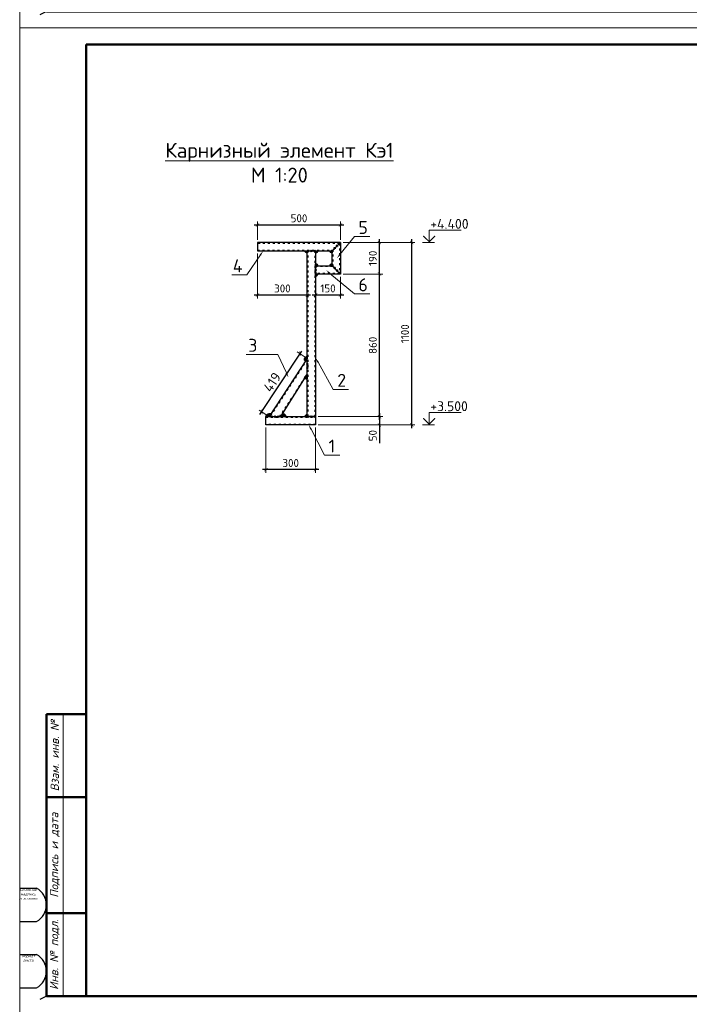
# Model space of a CAD drawing. Header units: millimetres. Extents: x 2842173 to 10151342, y -218675 to 375325.
# Tile 4 of 107: x 2928478 to 2948657, y -188725 to -159025. Entities that reach past the tile are written whole.
import ezdxf
from ezdxf import colors
from ezdxf.entities.mleader import LeaderData, LeaderLine
from ezdxf.math import Vec2, Vec3

# ---------------------------------------------------------------- set-up
doc = ezdxf.new("R2010")
doc.units = ezdxf.units.MM
doc.linetypes.add('ACAD_ISO03W100', pattern=[30, 12, -18])
doc.layers.get('Defpoints').update_dxf_attribs({"color": 255})
doc.layers.add('0_Текст', color=175, linetype='Continuous', lineweight=20)
doc.layers.add('РАЗМЕР', color=180, linetype='Continuous', lineweight=13)
doc.layers.add('CS_UNPLOTTED', color=171, linetype='Continuous', plot=False)
doc.styles.add('ISO_1.0', font='isocpeui.ttf')
doc.styles.add('ГОСТ300', font='isocpeur.ttf')
doc.dimstyles.new('ГОСТ 20', dxfattribs={"dimtxt": 300, "dimasz": 100, "dimexe": 100, "dimexo": 80, "dimgap": 80, "dimtad": 1, "dimdec": 0, "dimlfac": 0.2, "dimtxsty": 'ГОСТ300', "dimblk": 'ARCHTICK', "dimcen": 50, "dimdle": 100, "dimadec": 0, "dimazin": 0, "dimtfac": 1, "dimtdec": 0, "dimtmove": 0, "dimatfit": 3, "dimldrblk": 'ARCHTICK', "dimfxl": 1, "dimlwe": 9, "dimarcsym": 0})

# ---------------------------------------------------------------- blocks, each defined once
blk = doc.blocks.new('_ArchTick')
at = {"color": 0, "linetype": 'ByBlock', "const_width": 0.15}
blk.add_lwpolyline([(-0.5, -0.5), (0.5, 0.5)], dxfattribs=at)
blk = doc.blocks.new('*D376')
at = {"color": 0, "lineweight": -2, "transparency": 16777216}
blk.add_line((2939319.280542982, -171097.6649658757), (2939319.280542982, -166597.664965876), dxfattribs=at)
at = {"color": 0, "lineweight": 9, "transparency": 16777216}
for p, q in [((2938225.09105523, -166697.664965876), (2939419.280542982, -166697.664965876)), ((2937475.09105523, -170997.6649658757), (2939419.280542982, -170997.6649658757))]:
    blk.add_line(p, q, dxfattribs=at)
at = {"layer": 'Defpoints', "color": 0, "transparency": 16777216}
for p in [(2938145.09105523, -166697.664965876), (2939319.280542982, -166697.664965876), (2937395.09105523, -170997.6649658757)]:
    blk.add_point(p, dxfattribs=at)
at = {"color": 0, "lineweight": -2, "transparency": 16777216, "xscale": 100, "yscale": 100, "zscale": 100}
for p, rotation in [((2939319.280542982, -166697.664965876), 90), ((2939319.280542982, -170997.6649658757), 270)]:
    blk.add_blockref('_ArchTick', p, dxfattribs=dict(at, rotation=rotation))
at = {"color": 0, "transparency": 16777216, "insert": (2939119.280542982, -168847.6649658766), "char_height": 240, "attachment_point": 5, "rotation": 90, "style": 'ГОСТ300'}
blk.add_mtext('860', dxfattribs=at)
blk = doc.blocks.new('*D377')
at = {"color": 0, "lineweight": 9, "transparency": 16777216}
for p, q in [((2937725.09105523, -170997.6649658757), (2939419.28054296, -170997.6649658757)), ((2937475.09105523, -171247.6649658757), (2939419.28054296, -171247.6649658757))]:
    blk.add_line(p, q, dxfattribs=at)
at = {"color": 0, "lineweight": -2, "transparency": 16777216}
for p, q in [((2939319.28054296, -170897.6649658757), (2939319.28054296, -171247.6649658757)), ((2939319.28054296, -171247.6649658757), (2939319.28054296, -171795.6649658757))]:
    blk.add_line(p, q, dxfattribs=at)
at = {"layer": 'Defpoints', "color": 0, "transparency": 16777216}
for p in [(2937645.09105523, -170997.6649658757), (2937395.09105523, -171247.6649658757), (2939319.28054296, -171247.6649658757)]:
    blk.add_point(p, dxfattribs=at)
at = {"color": 0, "lineweight": -2, "transparency": 16777216, "xscale": 100, "yscale": 100, "zscale": 100}
for p, rotation in [((2939319.28054296, -170997.6649658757), 90), ((2939319.28054296, -171247.6649658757), 270)]:
    blk.add_blockref('_ArchTick', p, dxfattribs=dict(at, rotation=rotation))
at = {"color": 0, "transparency": 16777216, "insert": (2939119.280542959, -171571.6649658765), "char_height": 240, "attachment_point": 5, "rotation": 90, "style": 'ГОСТ300'}
blk.add_mtext('50', dxfattribs=at)
blk = doc.blocks.new('*D378')
at = {"color": 0, "lineweight": 9, "transparency": 16777216}
for p, q in [((2935645.091055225, -165667.6649658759), (2935645.091055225, -165116.0875092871)), ((2938145.091055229, -165667.6649658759), (2938145.091055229, -165116.0875092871))]:
    blk.add_line(p, q, dxfattribs=at)
at = {"color": 0, "lineweight": -2, "transparency": 16777216}
blk.add_line((2935545.091055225, -165216.0875092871), (2938245.091055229, -165216.0875092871), dxfattribs=at)
at = {"layer": 'Defpoints', "color": 0, "transparency": 16777216}
for p in [(2938145.091055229, -165216.0875092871), (2935645.091055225, -165747.6649658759), (2938145.091055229, -165747.6649658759)]:
    blk.add_point(p, dxfattribs=at)
at = {"color": 0, "lineweight": -2, "transparency": 16777216, "xscale": 100, "yscale": 100, "zscale": 100, "rotation": 180}
blk.add_blockref('_ArchTick', (2935645.091055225, -165216.0875092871), dxfattribs=at)
at = {"color": 0, "lineweight": -2, "transparency": 16777216, "xscale": 100, "yscale": 100, "zscale": 100}
blk.add_blockref('_ArchTick', (2938145.091055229, -165216.0875092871), dxfattribs=at)
at = {"color": 0, "transparency": 16777216, "insert": (2936895.091055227, -165016.0875092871), "char_height": 240, "attachment_point": 5, "style": 'ГОСТ300'}
blk.add_mtext('500', dxfattribs=at)
blk = doc.blocks.new('*D379')
at = {"color": 0, "lineweight": 9, "transparency": 16777216}
for p, q in [((2935894.513072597, -171327.6649658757), (2935894.513072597, -172697.353853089)), ((2937395.091055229, -171327.6649658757), (2937395.091055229, -172697.353853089))]:
    blk.add_line(p, q, dxfattribs=at)
at = {"color": 0, "lineweight": -2, "transparency": 16777216}
blk.add_line((2937495.091055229, -172597.353853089), (2935794.513072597, -172597.353853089), dxfattribs=at)
at = {"layer": 'Defpoints', "color": 0, "transparency": 16777216}
for p in [(2935894.513072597, -171247.6649658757), (2937395.091055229, -171247.6649658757), (2935894.513072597, -172597.353853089)]:
    blk.add_point(p, dxfattribs=at)
at = {"color": 0, "lineweight": -2, "transparency": 16777216, "xscale": 100, "yscale": 100, "zscale": 100, "rotation": 180}
blk.add_blockref('_ArchTick', (2935894.513072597, -172597.353853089), dxfattribs=at)
at = {"color": 0, "lineweight": -2, "transparency": 16777216, "xscale": 100, "yscale": 100, "zscale": 100}
blk.add_blockref('_ArchTick', (2937395.091055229, -172597.353853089), dxfattribs=at)
at = {"color": 0, "transparency": 16777216, "insert": (2936644.802063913, -172397.353853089), "char_height": 240, "attachment_point": 5, "style": 'ГОСТ300'}
blk.add_mtext('300', dxfattribs=at)
blk = doc.blocks.new('*D380')
at = {"color": 0, "lineweight": 9, "transparency": 16777216}
for p, q in [((2937395.091055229, -166777.6649658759), (2937395.091055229, -167431.3233410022)), ((2938145.091055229, -166777.6649658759), (2938145.091055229, -167431.3233410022))]:
    blk.add_line(p, q, dxfattribs=at)
at = {"color": 0, "lineweight": -2, "transparency": 16777216}
blk.add_line((2938245.091055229, -167331.3233410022), (2937295.091055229, -167331.3233410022), dxfattribs=at)
at = {"layer": 'Defpoints', "color": 0, "transparency": 16777216}
for p in [(2937395.091055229, -166697.6649658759), (2938145.091055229, -166697.6649658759), (2937395.091055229, -167331.3233410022)]:
    blk.add_point(p, dxfattribs=at)
at = {"color": 0, "lineweight": -2, "transparency": 16777216, "xscale": 100, "yscale": 100, "zscale": 100, "rotation": 180}
blk.add_blockref('_ArchTick', (2937395.091055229, -167331.3233410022), dxfattribs=at)
at = {"color": 0, "lineweight": -2, "transparency": 16777216, "xscale": 100, "yscale": 100, "zscale": 100}
blk.add_blockref('_ArchTick', (2938145.091055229, -167331.3233410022), dxfattribs=at)
at = {"color": 0, "transparency": 16777216, "insert": (2937770.091055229, -167131.3233410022), "char_height": 240, "attachment_point": 5, "style": 'ГОСТ300'}
blk.add_mtext('150', dxfattribs=at)
blk = doc.blocks.new('*D381')
at = {"color": 0, "lineweight": -2, "transparency": 16777216}
blk.add_line((2939319.280542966, -166797.664965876), (2939319.280542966, -165647.664965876), dxfattribs=at)
at = {"color": 0, "lineweight": 9, "transparency": 16777216}
for p, q in [((2938225.09105523, -165747.664965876), (2939419.280542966, -165747.664965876)), ((2938225.09105523, -166697.664965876), (2939419.280542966, -166697.664965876))]:
    blk.add_line(p, q, dxfattribs=at)
at = {"layer": 'Defpoints', "color": 0, "transparency": 16777216}
for p in [(2938145.09105523, -165747.664965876), (2939319.280542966, -165747.664965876), (2938145.09105523, -166697.664965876)]:
    blk.add_point(p, dxfattribs=at)
at = {"color": 0, "lineweight": -2, "transparency": 16777216, "xscale": 100, "yscale": 100, "zscale": 100}
for p, rotation in [((2939319.280542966, -165747.664965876), 90), ((2939319.280542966, -166697.664965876), 270)]:
    blk.add_blockref('_ArchTick', p, dxfattribs=dict(at, rotation=rotation))
at = {"color": 0, "transparency": 16777216, "insert": (2939119.280542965, -166222.6649658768), "char_height": 240, "attachment_point": 5, "rotation": 90, "style": 'ГОСТ300'}
blk.add_mtext('190', dxfattribs=at)
blk = doc.blocks.new('*D382')
at = {"color": 0, "lineweight": -2, "transparency": 16777216}
blk.add_line((2940289.016493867, -165647.6649658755), (2940289.016493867, -171347.6649658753), dxfattribs=at)
at = {"color": 0, "lineweight": 9, "transparency": 16777216}
for p, q in [((2939399.28054276, -165747.6649658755), (2940389.016493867, -165747.6649658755)), ((2939399.28054276, -171247.6649658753), (2940389.016493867, -171247.6649658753))]:
    blk.add_line(p, q, dxfattribs=at)
at = {"layer": 'Defpoints', "color": 0, "transparency": 16777216}
for p in [(2939319.28054276, -165747.6649658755), (2939319.28054276, -171247.6649658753), (2940289.016493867, -171247.6649658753)]:
    blk.add_point(p, dxfattribs=at)
at = {"color": 0, "lineweight": -2, "transparency": 16777216, "xscale": 100, "yscale": 100, "zscale": 100}
for p, rotation in [((2940289.016493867, -165747.6649658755), 90), ((2940289.016493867, -171247.6649658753), 270)]:
    blk.add_blockref('_ArchTick', p, dxfattribs=dict(at, rotation=rotation))
at = {"color": 0, "transparency": 16777216, "insert": (2940089.016493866, -168497.6649658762), "char_height": 240, "attachment_point": 5, "rotation": 90, "style": 'ГОСТ300'}
blk.add_mtext('1100', dxfattribs=at)
blk = doc.blocks.new('*U374')
at = {"color": 0, "linetype": 'ByBlock', "lineweight": -2}
for p, q in [((0, 0), (-1.4210854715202e-14, -56.5685424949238)), ((28.28427124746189, -28.28427124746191), (-28.28427124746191, -28.2842712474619)), ((85.52284749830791, -85.52284749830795), (28.95430500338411, -85.52284749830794)), ((57.23857625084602, -57.23857625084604), (57.238576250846, -113.8071187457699)), ((142.7614237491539, -142.761423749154), (86.19288125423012, -142.761423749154)), ((114.477152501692, -114.4771525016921), (114.477152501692, -171.0456949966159)), ((199.9999999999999, -200.0000000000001), (143.4314575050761, -200)), ((171.715728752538, -171.7157287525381), (171.715728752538, -228.284271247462))]:
    blk.add_line(p, q, dxfattribs=at)
blk = doc.blocks.new('*U375')
at = {"color": 0, "linetype": 'ByBlock', "lineweight": -2}
for p, q in [((0, 0), (40, 40)), ((40, 0), (2.449293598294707e-15, 40)), ((80, 0), (120, 40)), ((120, 0), (80, 40)), ((160, 0), (200, 40)), ((200, 0), (160, 40))]:
    blk.add_line(p, q, dxfattribs=at)
blk = doc.blocks.new('*D383')
at = {"color": 0, "lineweight": 9, "transparency": 16777216}
for p, q in [((2935645.091055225, -166077.6649658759), (2935645.091055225, -167431.3233410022)), ((2937145.091055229, -166077.6649658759), (2937145.091055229, -167431.3233410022))]:
    blk.add_line(p, q, dxfattribs=at)
at = {"color": 0, "lineweight": -2, "transparency": 16777216}
blk.add_line((2937245.091055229, -167331.3233410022), (2935545.091055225, -167331.3233410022), dxfattribs=at)
at = {"layer": 'Defpoints', "color": 0, "transparency": 16777216}
for p in [(2935645.091055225, -165997.6649658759), (2937145.091055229, -165997.6649658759), (2935645.091055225, -167331.3233410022)]:
    blk.add_point(p, dxfattribs=at)
at = {"color": 0, "lineweight": -2, "transparency": 16777216, "xscale": 100, "yscale": 100, "zscale": 100, "rotation": 180}
blk.add_blockref('_ArchTick', (2935645.091055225, -167331.3233410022), dxfattribs=at)
at = {"color": 0, "lineweight": -2, "transparency": 16777216, "xscale": 100, "yscale": 100, "zscale": 100}
blk.add_blockref('_ArchTick', (2937145.091055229, -167331.3233410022), dxfattribs=at)
at = {"color": 0, "transparency": 16777216, "insert": (2936395.091055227, -167131.3233410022), "char_height": 240, "attachment_point": 5, "style": 'ГОСТ300'}
blk.add_mtext('300', dxfattribs=at)
blk = doc.blocks.new('*D384')
at = {"color": 0, "lineweight": -2, "transparency": 16777216}
blk.add_line((2935718.915757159, -170937.9624783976), (2936982.826433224, -169020.1120884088), dxfattribs=at)
at = {"color": 0, "lineweight": 9, "transparency": 16777216}
for p, q in [((2937078.292365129, -169202.7893179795), (2936844.300591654, -169048.5829720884)), ((2935924.436646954, -170953.6429827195), (2935690.444873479, -170799.4366368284))]:
    blk.add_line(p, q, dxfattribs=at)
at = {"layer": 'Defpoints', "color": 0, "transparency": 16777216}
for p in [(2936927.798954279, -169103.6104510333), (2937145.091055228, -169246.8113011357, -10.83995564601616), (2935991.235337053, -170997.6649658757, -10.83995564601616)]:
    blk.add_point(p, dxfattribs=at)
at = {"color": 0, "lineweight": -2, "transparency": 16777216, "xscale": 100, "yscale": 100, "zscale": 100}
for p, rotation in [((2936927.798954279, -169103.6104510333), 56.61413328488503), ((2935773.943236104, -170854.4641157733), 236.614133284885)]:
    blk.add_blockref('_ArchTick', p, dxfattribs=dict(at, rotation=rotation))
at = {"color": 0, "transparency": 16777216, "insert": (2936088.618280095, -169959.0051218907), "char_height": 300, "attachment_point": 5, "rotation": 56.614133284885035, "style": 'ГОСТ300'}
blk.add_mtext('419', dxfattribs=at)
blk = doc.blocks.new('*U20')
at = {"lineweight": 9}
for p, q in [((-20, -5), (-20, 292)), ((-20, 292), (400, 292)), ((400, -5), (-20, -5))]:
    blk.add_line(p, q, dxfattribs=at)
at = {"lineweight": 50}
for p, q in [((0, 0), (0, 287)), ((0, 287), (395, 287)), ((0, 85), (-12, 85)), ((-12, 0), (-12, 85)), ((0, 60), (-12, 60)), ((0, 25), (-12, 25)), ((0, 0), (-12, 0)), ((395, 0), (0, 0))]:
    blk.add_line(p, q, dxfattribs=at)
at = {"lineweight": 20}
blk.add_line((-7, 85), (-7, 0), dxfattribs=at)
at = {"layer": 'CS_UNPLOTTED'}
for p, q in [((-20, 32.5), (-15, 32.5)), ((-20, 22.5), (-15, 22.5)), ((-20, 12.5), (-15, 12.5)), ((-20, 2.5), (-15, 2.5)), ((-12, 0), (-14, -1))]:
    blk.add_line(p, q, dxfattribs=at)
for centre in [(-17.66498038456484, 27.5), (-17.66498038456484, 7.5)]:
    blk.add_arc(centre, 5.665873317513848, 298.057440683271, 61.942559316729, dxfattribs=at)
at = {"layer": '0_Текст', "char_height": 2.5, "attachment_point": 5, "rotation": 90, "style": 'ISO_1.0'}
for s, insert, width in [('Взам. инв. №', (-9.5, 72.5), 24.99999999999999), ('Подпись и дата', (-9.5, 42.5), 35), ('Инв. № подл.', (-9.5, 12.5), 24.99999999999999)]:
    blk.add_mtext(s, dxfattribs=dict(at, insert=insert, width=width))
at = {"layer": 'CS_UNPLOTTED', "char_height": 0.8, "width": 4.999999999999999, "attachment_point": 2, "style": 'ISO_1.0'}
for s, insert in [('Основная надпись \\Pи штампы', (-17.5, 32.5)), ('Формат листа', (-17.5, 12.5))]:
    blk.add_mtext(s, dxfattribs=dict(at, insert=insert))

msp = doc.modelspace()

# ---------------------------------------------------------------- hatches: boundary and pattern name
h = msp.add_hatch(color=256)
edge = h.paths.add_edge_path()
edge.add_line((2937145.091055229, -166010.1649658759), (2937145.091055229, -166060.1649658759))
edge.add_arc((2937139.459927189, -166003.296093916), 57.14698768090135, 174.3450337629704, 275.6549662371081, ccw=False)
edge.add_line((2937082.591055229, -165997.6649658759), (2937132.591055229, -165997.6649658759))
edge.add_line((2937132.591055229, -165997.6649658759), (2937145.091055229, -166010.1649658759))
h = msp.add_hatch(color=256)
edge = h.paths.add_edge_path()
edge.add_line((2937407.591055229, -165997.6649658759), (2937457.591055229, -165997.6649658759))
edge.add_arc((2937400.722183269, -166003.296093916), 57.14698768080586, -95.65496623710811, 5.654966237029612, ccw=False)
edge.add_line((2937395.091055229, -166060.1649658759), (2937395.091055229, -166010.1649658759))
edge.add_line((2937395.091055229, -166010.1649658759), (2937407.591055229, -165997.6649658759))
h = msp.add_hatch(color=256)
edge = h.paths.add_edge_path()
edge.add_line((2937895.091055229, -166010.1649658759), (2937895.091055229, -166060.1649658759))
edge.add_arc((2937889.459927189, -166003.296093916), 57.14698768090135, 174.3450337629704, 275.6549662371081, ccw=False)
edge.add_line((2937832.591055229, -165997.6649658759), (2937882.591055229, -165997.6649658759))
edge.add_line((2937882.591055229, -165997.6649658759), (2937895.091055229, -166010.1649658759))
h = msp.add_hatch(color=256)
edge = h.paths.add_edge_path()
edge.add_line((2937395.091055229, -166435.1649658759), (2937395.091055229, -166385.1649658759))
edge.add_arc((2937400.722183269, -166442.0338378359), 57.14698768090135, -5.654966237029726, 95.65496623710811, ccw=False)
edge.add_line((2937457.591055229, -166447.6649658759), (2937407.591055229, -166447.6649658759))
edge.add_line((2937407.591055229, -166447.6649658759), (2937395.091055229, -166435.1649658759))
h = msp.add_hatch(color=256)
edge = h.paths.add_edge_path()
edge.add_line((2937882.591055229, -166447.6649658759), (2937832.591055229, -166447.6649658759))
edge.add_arc((2937889.459927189, -166442.0338378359), 57.14698768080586, 84.34503376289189, 185.6549662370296, ccw=False)
edge.add_line((2937895.091055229, -166385.1649658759), (2937895.091055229, -166435.1649658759))
edge.add_line((2937895.091055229, -166435.1649658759), (2937882.591055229, -166447.6649658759))
h = msp.add_hatch(color=256)
edge = h.paths.add_edge_path()
edge.add_line((2937407.591055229, -166697.6649658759), (2937457.591055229, -166697.6649658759))
edge.add_arc((2937400.722183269, -166703.296093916), 57.14698768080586, -95.65496623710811, 5.654966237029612, ccw=False)
edge.add_line((2937395.091055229, -166760.1649658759), (2937395.091055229, -166710.1649658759))
edge.add_line((2937395.091055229, -166710.1649658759), (2937407.591055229, -166697.6649658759))
h = msp.add_hatch(color=256)
edge = h.paths.add_edge_path()
edge.add_line((2937132.591055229, -169259.3113011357), (2937075.757562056, -169316.1447943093))
edge.add_arc((2937148.116769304, -169266.8201205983), 87.57156108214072, 91.98003959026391, 214.2808498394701, ccw=False)
edge.add_line((2937145.091055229, -169179.3008463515), (2937145.091055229, -169246.8113011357))
edge.add_line((2937145.091055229, -169246.8113011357), (2937132.591055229, -169259.3113011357))
h = msp.add_hatch(color=256)
edge = h.paths.add_edge_path()
edge.add_line((2937145.091055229, -169729.7289838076), (2937145.091055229, -169862.668009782))
edge.add_arc((2937125.476554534, -169810.670927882), 55.57360131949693, 173.710349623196, 290.6676343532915, ccw=False)
edge.add_line((2937070.237463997, -169804.5825750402), (2937145.091055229, -169729.7289838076))
h = msp.add_hatch(color=256)
edge = h.paths.add_edge_path()
edge.add_line((2935991.235337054, -170997.6649658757), (2935896.186419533, -170997.6649658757))
edge.add_arc((2936018.363085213, -171028.9441396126), 126.1171056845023, 64.11546056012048, 165.6398064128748, ccw=False)
edge.add_line((2936073.420647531, -170915.4796553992), (2935991.235337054, -170997.6649658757))
h = msp.add_hatch(color=256)
edge = h.paths.add_edge_path()
edge.add_line((2936344.788727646, -170997.6649658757), (2936499.261076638, -170997.6649658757))
edge.add_arc((2936424.182796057, -170991.5630067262), 75.32583965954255, 355.3535198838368, 448.4732254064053)
edge.add_line((2936426.189784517, -170916.2639090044), (2936344.788727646, -170997.6649658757))
h = msp.add_hatch(color=256)
edge = h.paths.add_edge_path()
edge.add_line((2937132.591055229, -170997.6649658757), (2937082.591055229, -170997.6649658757))
edge.add_arc((2937139.459927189, -170992.0338378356), 57.14698768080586, 84.34503376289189, 185.6549662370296, ccw=False)
edge.add_line((2937145.091055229, -170935.1649658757), (2937145.091055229, -170985.1649658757))
edge.add_line((2937145.091055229, -170985.1649658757), (2937132.591055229, -170997.6649658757))

# ---------------------------------------------------------------- linework, layer by layer
at = {"color": 0, "linetype": 'ByBlock', "lineweight": 9}
for p, q in [((2940615.725437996, -165747.6649658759, -54.19977823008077), (2940978.70138011, -165747.6649658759, -54.19977823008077)), ((2940615.725437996, -171247.6649658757, -54.19977823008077), (2940978.70138011, -171247.6649658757, -54.19977823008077))]:
    msp.add_line(p, q, dxfattribs=at)
at = {"color": 0, "linetype": 'ByBlock', "lineweight": 9, "elevation": -54.19977823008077}
for points in [[(2940819.70138011, -165747.6649658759), (2940819.70138011, -165373.6649658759), (2941778.226924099, -165373.6649658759)], [(2940819.70138011, -171247.6649658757), (2940819.70138011, -170873.6649658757), (2941778.226924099, -170873.6649658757)]]:
    msp.add_lwpolyline(points, dxfattribs=at)
for points in [[(2940643.70138011, -165546.7785658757, 35.2, 35.2, 0), (2940819.70138011, -165722.7785658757, 35.2, 35.2, 0), (2940995.70138011, -165546.7785658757, 35.2, 35.2, 0)], [(2940643.70138011, -171046.7785658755, 35.2, 35.2, 0), (2940819.70138011, -171222.7785658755, 35.2, 35.2, 0), (2940995.70138011, -171046.7785658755, 35.2, 35.2, 0)]]:
    msp.add_lwpolyline(points, format="xyseb", dxfattribs=at)
at = {"lineweight": 30, "elevation": -54.19977823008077}
for points in [[(2938145.091055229, -165747.6649658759), (2935645.091055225, -165747.6649658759), (2935645.091055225, -165997.6649658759), (2937895.091055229, -165997.6649658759)], [(2937395.091055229, -170997.6649658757), (2937145.091055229, -170997.6649658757), (2937145.091055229, -165997.6649658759), (2937395.091055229, -165997.6649658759)], [(2938145.091055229, -166697.6649658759), (2937895.091055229, -166447.6649658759), (2937895.091055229, -165997.6649658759), (2938145.091055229, -165747.6649658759)], [(2938145.091055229, -166697.6649658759), (2937395.091055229, -166697.6649658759), (2937395.091055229, -166447.6649658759), (2937895.091055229, -166447.6649658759)], [(2937145.091055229, -169246.8113011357), (2935991.235337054, -170997.6649658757), (2936344.788727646, -170997.6649658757), (2937145.091055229, -169729.7289838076)], [(2937395.091055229, -171247.6649658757), (2935894.513072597, -171247.6649658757), (2935894.513072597, -170997.6649658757), (2937395.091055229, -170997.6649658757)]]:
    msp.add_lwpolyline(points, close=True, dxfattribs=at)
at = {"elevation": -54.19977823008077}
for points in [[(2937145.091055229, -166010.1649658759), (2937145.091055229, -166060.1649658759, -0.4732848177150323), (2937082.591055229, -165997.6649658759), (2937132.591055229, -165997.6649658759), (2937145.091055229, -166010.1649658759)], [(2937407.591055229, -165997.6649658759), (2937457.591055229, -165997.6649658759, -0.4732848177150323), (2937395.091055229, -166060.1649658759), (2937395.091055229, -166010.1649658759), (2937407.591055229, -165997.6649658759)], [(2937895.091055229, -166010.1649658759), (2937895.091055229, -166060.1649658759, -0.4732848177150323), (2937832.591055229, -165997.6649658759), (2937882.591055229, -165997.6649658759), (2937895.091055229, -166010.1649658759)], [(2937395.091055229, -166435.1649658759), (2937395.091055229, -166385.1649658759, -0.4732848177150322), (2937457.591055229, -166447.6649658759), (2937407.591055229, -166447.6649658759), (2937395.091055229, -166435.1649658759)], [(2937882.591055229, -166447.6649658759), (2937832.591055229, -166447.6649658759, -0.4732848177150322), (2937895.091055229, -166385.1649658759), (2937895.091055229, -166435.1649658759), (2937882.591055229, -166447.6649658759)], [(2937407.591055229, -166697.6649658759), (2937457.591055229, -166697.6649658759, -0.4732848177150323), (2937395.091055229, -166760.1649658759), (2937395.091055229, -166710.1649658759), (2937407.591055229, -166697.6649658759)], [(2937132.591055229, -169259.3113011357), (2937075.757562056, -169316.1447943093, -0.5908143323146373), (2937145.091055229, -169179.3008463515), (2937145.091055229, -169246.8113011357), (2937132.591055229, -169259.3113011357)], [(2937145.091055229, -169729.7289838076), (2937145.091055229, -169862.668009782, -0.5597820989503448), (2937070.237463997, -169804.5825750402), (2937145.091055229, -169729.7289838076)], [(2935991.235337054, -170997.6649658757), (2935896.186419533, -170997.6649658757, -0.4744304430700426), (2936073.420647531, -170915.4796553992), (2935991.235337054, -170997.6649658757)], [(2936344.788727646, -170997.6649658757), (2936499.261076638, -170997.6649658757, 0.4302527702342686), (2936426.189784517, -170916.2639090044), (2936344.788727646, -170997.6649658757)], [(2937132.591055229, -170997.6649658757), (2937082.591055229, -170997.6649658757, -0.4732848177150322), (2937145.091055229, -170935.1649658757), (2937145.091055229, -170985.1649658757), (2937132.591055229, -170997.6649658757)]]:
    msp.add_lwpolyline(points, format="xyb", dxfattribs=at)
at = {"layer": 'РАЗМЕР', "color": 0, "linetype": 'ACAD_ISO03W100', "lineweight": 9, "ltscale": 5, "elevation": -54.19977823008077}
for points in [[(2938120.091055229, -165772.6649658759), (2935645.091055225, -165772.6649658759), (2935645.091055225, -165972.6649658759), (2937920.091055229, -165972.6649658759)], [(2937370.091055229, -170997.6649658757), (2937170.091055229, -170997.6649658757), (2937170.091055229, -165997.6649658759), (2937370.091055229, -165997.6649658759)], [(2938120.091055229, -166672.6649658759), (2937920.091055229, -166472.6649658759), (2937920.091055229, -165972.6649658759), (2938120.091055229, -165772.6649658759)], [(2938120.091055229, -166672.6649658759), (2937395.091055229, -166672.6649658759), (2937395.091055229, -166472.6649658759), (2937920.091055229, -166472.6649658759)], [(2937145.091055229, -169282.1666401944), (2936026.590676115, -170997.6649658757), (2936309.433388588, -170997.6649658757), (2937145.091055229, -169694.3736447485)], [(2937395.091055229, -171222.6649658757), (2935894.513072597, -171222.6649658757), (2935894.513072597, -171022.6649658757), (2937395.091055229, -171022.6649658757)]]:
    msp.add_lwpolyline(points, close=True, dxfattribs=at)

# ---------------------------------------------------------------- block references
at = {"color": 0, "ltscale": 30, "xscale": 100, "yscale": 100, "zscale": 100}
for p in [(2930484.712351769, -158775.1806095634), (2930484.712351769, -188475.1806095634)]:
    msp.add_blockref('*U20', p, dxfattribs=at)
at = {"color": 0, "linetype": 'ByBlock', "lineweight": 25, "xscale": 1.25, "yscale": 1.25, "zscale": 1.25}
for name, p in [('*U375', (2937145.091055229, -166022.6649658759, -54.19977823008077)), ('*U374', (2937895.091055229, -166412.3096268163, -54.19977823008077)), ('*U375', (2936043.01203235, -171022.6649658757, -54.19977823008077)), ('*U375', (2937145.091055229, -171022.6649658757, -54.19977823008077))]:
    msp.add_blockref(name, p, dxfattribs=at)
at = {"color": 0, "linetype": 'ByBlock', "lineweight": 25, "yscale": 1.25, "zscale": 1.25}
for name, p, xscale, rotation in [('*U374', (2937895.091055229, -166033.0203049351, -54.19977823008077), -1.25, 180), ('*U375', (2937370.091055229, -166447.6649658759, -54.19977823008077), 1.25, 270), ('*U375', (2937120.091055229, -169298.5879964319, -54.19977823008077), 1.25, 270)]:
    msp.add_blockref(name, p, dxfattribs=dict(at, xscale=xscale, rotation=rotation))

# ---------------------------------------------------------------- texts
at = {"color": 0, "linetype": 'ByBlock', "lineweight": 9, "style": 'ГОСТ300'}
for s, p in [('+4.400', (2940851.209737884, -165333.6649658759, -54.19977823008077)), ('+3.500', (2940851.209737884, -170833.6649658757, -54.19977823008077))]:
    msp.add_text(s, height=300, dxfattribs=at).set_placement(p)
at = {"color": 0, "linetype": 'ByBlock', "lineweight": 20, "insert": (2936303.92544287, -163338.4797557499, -43.3598225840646), "char_height": 450, "width": 6888.574209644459, "attachment_point": 5, "style": 'ГОСТ300'}
msp.add_mtext('{\\LКарнизный элемент Кэ1\\P}М 1:20', dxfattribs=at)

# ---------------------------------------------------------------- dimensions: what is measured, and where the dimension line sits
for base, p1, p2, angle, picture, middle in [((2938145.091055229, -165216.0875092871, -54.19977823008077), (2935645.091055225, -165747.6649658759, -54.19977823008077), (2938145.091055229, -165747.6649658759, -54.19977823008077), 180, '*D378', (2936895.091055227, -165016.0875092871, -54.19977823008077)), ((2939319.280542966, -165747.664965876, -54.19977823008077), (2938145.091055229, -166697.6649658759, -54.19977823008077), (2938145.091055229, -165747.6649658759, -54.19977823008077), 90, '*D381', (2939119.280542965, -166222.6649658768, -54.19977823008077)), ((2940289.016493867, -171247.6649658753, -54.19977823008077), (2939319.280542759, -165747.6649658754, -54.19977823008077), (2939319.280542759, -171247.6649658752, -54.19977823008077), 90, '*D382', (2940089.016493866, -168497.6649658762, -54.19977823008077)), ((2939319.280542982, -166697.664965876, -54.19977823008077), (2937395.091055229, -170997.6649658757, -54.19977823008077), (2938145.091055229, -166697.6649658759, -54.19977823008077), 90, '*D376', (2939119.280542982, -168847.6649658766, -54.19977823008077)), ((2939319.28054296, -171247.6649658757, -54.19977823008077), (2937645.091055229, -170997.6649658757, -54.19977823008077), (2937395.091055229, -171247.6649658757, -54.19977823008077), 90, '*D377', (2939119.280542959, -171571.6649658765, -54.19977823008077)), ((2935894.513072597, -172597.353853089, -54.19977823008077), (2937395.091055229, -171247.6649658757, -54.19977823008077), (2935894.513072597, -171247.6649658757, -54.19977823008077), 180, '*D379', (2936644.802063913, -172397.353853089, -54.19977823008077))]:
    dim = msp.add_linear_dim(base=base, p1=p1, p2=p2, angle=angle, dimstyle='ГОСТ 20', override={"dimtxt": 240})
    dim.commit()
    dim.dimension.update_dxf_attribs({"geometry": picture, "text_midpoint": middle})
dim = msp.add_linear_dim(base=(2935645.091055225, -167331.3233410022, -54.19977823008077), p1=(2937145.091055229, -165997.6649658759, -54.19977823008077), p2=(2935645.091055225, -165997.6649658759, -54.19977823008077), dimstyle='ГОСТ 20', override={"dimtxt": 240})
dim.commit()
dim.dimension.update_dxf_attribs({"geometry": '*D383', "text_midpoint": (2936395.091055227, -167131.3233410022, -54.19977823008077)})
dim = msp.add_linear_dim(base=(2937395.091055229, -167331.3233410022, -54.19977823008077), p1=(2938145.091055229, -166697.6649658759, -54.19977823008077), p2=(2937395.091055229, -166697.6649658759, -54.19977823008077), angle=180, dimstyle='ГОСТ 20', override={"dimtxt": 240})
dim.commit()
dim.dimension.update_dxf_attribs({"geometry": '*D380', "text_midpoint": (2937770.091055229, -167331.3233410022, -54.19977823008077), "dimtype": 160})
dim = msp.add_linear_dim(base=(2936927.798954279, -169103.6104510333, -43.3598225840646), p1=(2935991.235337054, -170997.6649658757, -54.19977823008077), p2=(2937145.091055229, -169246.8113011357, -54.19977823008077), angle=56.614133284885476, dimstyle='ГОСТ 20')
dim.commit()
dim.dimension.update_dxf_attribs({"geometry": '*D384', "text_midpoint": (2936280.664514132, -170085.5683234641, -43.3598225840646), "dimtype": 161})

# ---------------------------------------------------------------- leaders
ml = msp.add_multileader_mtext('Standard')
ml.set_content('5', color=256, style='ГОСТ300')
ml.set_leader_properties(lineweight=0)
ml.build(insert=Vec2(0, 0))
ml.multileader.update_dxf_attribs({"text_left_attachment_type": 6, "text_right_attachment_type": 6, "dogleg_length": 100, "arrow_head_size": 150})
ctx = ml.context
ctx.base_point, ctx.char_height, ctx.arrow_head_size, ctx.landing_gap_size, ctx.plane_origin = Vec3(2938726.39953816, -165566.786533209, -54.19977823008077), 390.625, 150, 3.125, Vec3(2944786.167817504, -165218.9182622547, -54.19977823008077)
ctx.left_attachment, ctx.right_attachment, ctx.text_align_type = 6, 6, 1
notes = []
notes.append((ctx, [(1, (1, 1, 0), (2938570.14953816, -165566.786533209, -54.19977823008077), (1, 0), 156.25, [(0, [(2938034.972008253, -166222.664965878, -54.19977823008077)], 0, [])])]))
ctx.mtext.insert, ctx.mtext.width, ctx.mtext.alignment, ctx.mtext.flow_direction = Vec3(2938827.18078816, -165098.036533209, -54.19977823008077), 507.8125, 2, 5
ml = msp.add_multileader_mtext('Standard')
ml.set_content('4', color=256, style='ГОСТ300')
ml.set_leader_properties(lineweight=0)
ml.build(insert=Vec2(0, 0))
ml.multileader.update_dxf_attribs({"text_left_attachment_type": 6, "text_right_attachment_type": 6, "dogleg_length": 100, "arrow_head_size": 150})
ctx = ml.context
ctx.base_point, ctx.char_height, ctx.arrow_head_size, ctx.landing_gap_size, ctx.plane_origin = Vec3(2934927.957572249, -166722.1831402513, -54.19977823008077), 390.625, 150, 3.125, Vec3(2941241.632101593, -165218.9182622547, -54.19977823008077)
ctx.left_attachment, ctx.right_attachment, ctx.text_align_type = 6, 6, 1
notes.append((ctx, [(0, (1, 1, 0), (2935324.832572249, -166722.1831402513, -54.19977823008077), (-1, 0), 156.25, [(0, [(2935815.097288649, -165997.6649658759, -54.19977823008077)], 0, [])])]))
ctx.mtext.insert, ctx.mtext.width, ctx.mtext.alignment, ctx.mtext.flow_direction = Vec3(2935048.270072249, -166253.4331402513, -54.19977823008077), 507.8125, 2, 5
ml = msp.add_multileader_mtext('Standard')
ml.set_content('6', color=256, style='ГОСТ300')
ml.set_leader_properties(lineweight=0)
ml.build(insert=Vec2(0, 0))
ml.multileader.update_dxf_attribs({"text_left_attachment_type": 6, "text_right_attachment_type": 6, "dogleg_length": 100, "arrow_head_size": 150})
ctx = ml.context
ctx.base_point, ctx.char_height, ctx.arrow_head_size, ctx.landing_gap_size, ctx.plane_origin = Vec3(2938726.39953816, -167297.2438446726, -54.19977823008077), 390.625, 150, 3.125, Vec3(2944786.167817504, -166949.3755737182, -54.19977823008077)
ctx.left_attachment, ctx.right_attachment, ctx.text_align_type = 6, 6, 1
notes.append((ctx, [(1, (1, 1, 0), (2938570.14953816, -167297.2438446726, -54.19977823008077), (1, 0), 156.25, [(0, [(2937711.75777123, -166580.9982990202, -54.19977823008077)], 0, [])])]))
ctx.mtext.insert, ctx.mtext.width, ctx.mtext.alignment, ctx.mtext.flow_direction = Vec3(2938827.18078816, -166828.4938446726, -54.19977823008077), 507.8125, 2, 5
ml = msp.add_multileader_mtext('Standard')
ml.set_content('3', color=256, style='ГОСТ300')
ml.set_leader_properties(lineweight=0)
ml.build(insert=Vec2(0, 0))
ml.multileader.update_dxf_attribs({"text_left_attachment_type": 6, "text_right_attachment_type": 6, "dogleg_length": 100, "arrow_head_size": 150})
ctx = ml.context
ctx.base_point, ctx.char_height, ctx.arrow_head_size, ctx.landing_gap_size, ctx.plane_origin = Vec3(2935402.64004122, -169121.3182424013, -54.19977823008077), 390.625, 150, 3.125, Vec3(2941447.887042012, -169296.7086405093, -54.19977823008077)
ctx.left_attachment, ctx.right_attachment, ctx.text_align_type = 6, 6, 1
notes.append((ctx, [(0, (1, 1, 0), (2936260.45254122, -169121.3182424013, -54.19977823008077), (-1, 0), 656.25, [(0, [(2936576.447012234, -169815.4553441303, -54.19977823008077)], 0, [])])]))
ctx.mtext.insert, ctx.mtext.width, ctx.mtext.alignment, ctx.mtext.flow_direction = Vec3(2935503.42129122, -168652.5682424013, -54.19977823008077), 507.8125, 2, 5
ml = msp.add_multileader_mtext('Standard')
ml.set_content('2', color=256, style='ГОСТ300')
ml.set_leader_properties(lineweight=0)
ml.build(insert=Vec2(0, 0))
ml.multileader.update_dxf_attribs({"text_left_attachment_type": 6, "text_right_attachment_type": 6, "dogleg_length": 100, "arrow_head_size": 150})
ctx = ml.context
ctx.base_point, ctx.char_height, ctx.arrow_head_size, ctx.landing_gap_size, ctx.plane_origin = Vec3(2938080.882588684, -170177.3009275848, -54.19977823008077), 390.625, 150, 3.125, Vec3(2931368.556242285, -168646.7764150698, -54.19977823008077)
ctx.left_attachment, ctx.right_attachment, ctx.text_align_type = 6, 6, 1
notes.append((ctx, [(0, (1, 1, 0), (2937924.632588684, -170177.3009275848, -54.19977823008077), (1, 0), 156.25, [(0, [(2937395.091055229, -169227.1196840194, -54.19977823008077)], 0, [])])]))
ctx.mtext.insert, ctx.mtext.width, ctx.mtext.alignment, ctx.mtext.flow_direction = Vec3(2938181.663838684, -169708.5509275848, -54.19977823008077), 507.8125, 2, 5
ml = msp.add_multileader_mtext('Standard')
ml.set_content('1', color=256, style='ГОСТ300')
ml.set_leader_properties(lineweight=0)
ml.build(insert=Vec2(0, 0))
ml.multileader.update_dxf_attribs({"text_left_attachment_type": 6, "text_right_attachment_type": 6, "dogleg_length": 100, "arrow_head_size": 150})
ctx = ml.context
ctx.base_point, ctx.char_height, ctx.arrow_head_size, ctx.landing_gap_size, ctx.plane_origin = Vec3(2937822.300123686, -172160.2153003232, -54.19977823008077), 390.625, 150, 3.125, Vec3(2942214.574249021, -171756.4116694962, -54.19977823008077)
ctx.left_attachment, ctx.right_attachment, ctx.text_align_type = 6, 6, 1
notes.append((ctx, [(1, (1, 1, 0), (2937666.050123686, -172160.2153003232, -54.19977823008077), (1, 0), 156.25, [(0, [(2937188.039436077, -171247.6649658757, -54.19977823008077)], 0, [])])]))
ctx.mtext.insert, ctx.mtext.width, ctx.mtext.alignment, ctx.mtext.flow_direction = Vec3(2937884.018873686, -171691.4653003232, -54.19977823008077), 507.8125, 2, 5
for ctx, leaders in notes:
    for number, flags, end, landing, length, lines in leaders:
        leader = LeaderData()
        leader.index, (leader.has_last_leader_line, leader.has_dogleg_vector, leader.attachment_direction) = number, flags
        leader.last_leader_point, leader.dogleg_vector, leader.dogleg_length = Vec3(end), Vec3(landing), length
        for number, points, colour, breaks in lines:
            line = LeaderLine()
            line.index, line.vertices, line.color, line.breaks = number, Vec3.list(points), colors.encode_raw_color(colour), breaks
            leader.lines.append(line)
        ctx.leaders.append(leader)

doc.saveas('drawing.dxf')
